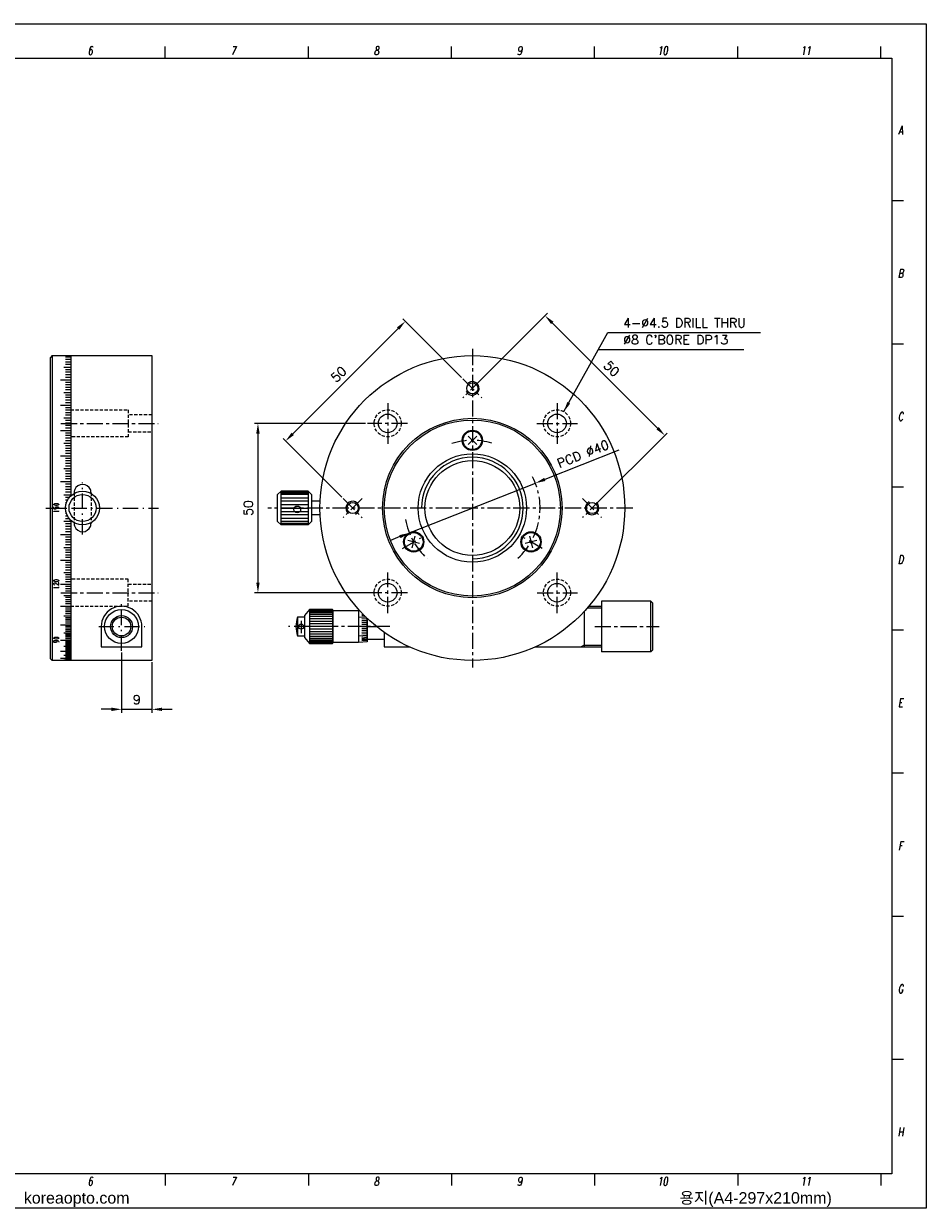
# Model space of a CAD drawing. Extents: x 0 to 488, y 0 to 350.
# Tile 3 of 3: x 222 to 488, y 0 to 350. Entities that reach past the tile are written whole.
import ezdxf
from ezdxf.enums import TextEntityAlignment as Align

# ---------------------------------------------------------------- set-up
doc = ezdxf.new("R2010")
doc.units = 0
doc.header["$LTSCALE"] = 0.15
doc.header["$MEASUREMENT"] = 0
for name, pattern in [('CENTER', [50.8, 31.75, -6.35, 6.35, -6.35]), ('DASHDOT', [50.5, 30, -9, 2.5, -9]), ('HIDDEN', [9.525, 6.35, -3.175])]:
    doc.linetypes.add(name, pattern=pattern)
doc.layers.get('0').update_dxf_attribs({"linetype": 'CONTINUOUS'})
doc.layers.get('DEFPOINTS').update_dxf_attribs({"linetype": 'CONTINUOUS'})
for name, color, linetype in [('1', 1, 'CENTER'), ('2', 2, 'HIDDEN'), ('3', 3, 'CONTINUOUS'), ('FORM', 7, 'CONTINUOUS'), ('PAPER', 2, 'CONTINUOUS'), ('W', 4, 'CONTINUOUS')]:
    doc.layers.add(name, color=color, linetype=linetype)
doc.styles.add('dim_style', font='romans.shx')
doc.styles.add('S', font='romans.shx', dxfattribs={"width": 0.7, "oblique": 10, "bigfont": 'bigfont.shx'})
doc.styles.add('SEACAD_arial_ttf', font='arial.ttf')
doc.styles.add('SEACAD_arial_ttfI', font='arial.ttf')
doc.styles.get("Standard").update_dxf_attribs({"font": 'romans.shx', "width": 0.7, "oblique": 10})
doc.dimstyles.get("Standard").update_dxf_attribs({"dimtxt": 0.18, "dimasz": 0.18, "dimexe": 0.18, "dimexo": 0.0625, "dimgap": 0.09, "dimtad": 0, "dimtih": 1, "dimtoh": 1, "dimdec": 4, "dimzin": 0, "dimdsep": 46, "dimtxsty": 'Standard', "dimcen": 0.09, "dimadec": 0, "dimazin": 0, "dimtfac": 1, "dimtdec": 4, "dimtofl": 0, "dimtmove": 0, "dimatfit": 3, "dimfxl": 0, "dimtolj": 1, "dimtzin": 0, "dimarcsym": 0})

# ---------------------------------------------------------------- blocks, each defined once
blk = doc.blocks.new('*D39')
at = {"color": 3, "lineweight": -2}
for p, q in [((351.17, 245.39), (333.85, 262.71)), ((332.44, 259.88), (301.33, 228.78)), ((315.82, 210.04), (298.5, 227.36))]:
    blk.add_line(p, q, dxfattribs=at)
at = {"color": 3}
for points in [[(332.09, 260.24), (332.79, 259.53), (334.56, 262)], [(300.98, 229.13), (301.69, 228.42), (299.21, 226.65)]]:
    blk.add_solid(points, dxfattribs=at)
at = {"layer": 'DEFPOINTS', "color": 0}
for p in [(351.53, 245.04), (299.21, 226.65), (316.18, 209.69)]:
    blk.add_point(p, dxfattribs=at)
at = {"color": 2, "insert": (314.87, 246.34), "char_height": 2.7, "attachment_point": 5, "rotation": 45, "style": 'dim_style'}
blk.add_mtext('\\A1;50', dxfattribs=at)
blk = doc.blocks.new('*D40')
at = {"color": 3, "lineweight": -2}
for p, q in [((354.71, 242.56), (376.52, 264.37)), ((377.94, 261.54), (409.04, 230.44)), ((390.06, 207.21), (411.87, 229.02))]:
    blk.add_line(p, q, dxfattribs=at)
at = {"color": 3}
for points in [[(378.29, 261.9), (377.58, 261.19), (375.81, 263.67)], [(409.4, 230.79), (408.69, 230.08), (411.16, 228.32)]]:
    blk.add_solid(points, dxfattribs=at)
at = {"layer": 'DEFPOINTS', "color": 0}
for p in [(354.36, 242.21), (411.16, 228.32), (389.71, 206.86)]:
    blk.add_point(p, dxfattribs=at)
at = {"color": 2, "insert": (395.5, 248.01), "char_height": 2.7, "attachment_point": 5, "rotation": 315, "style": 'dim_style'}
blk.add_mtext('\\A1;50', dxfattribs=at)
blk = doc.blocks.new('*D41')
at = {"color": 3, "lineweight": -2}
for p, q in [((322.78, 231.86), (290.05, 231.86)), ((291.05, 228.86), (291.05, 184.86)), ((323.28, 181.86), (290.05, 181.86))]:
    blk.add_line(p, q, dxfattribs=at)
at = {"color": 3}
for points in [[(290.55, 228.86), (291.55, 228.86), (291.05, 231.86)], [(290.55, 184.86), (291.55, 184.86), (291.05, 181.86)]]:
    blk.add_solid(points, dxfattribs=at)
at = {"layer": 'DEFPOINTS', "color": 0}
for p in [(323.28, 231.86), (291.05, 181.86), (323.78, 181.86)]:
    blk.add_point(p, dxfattribs=at)
at = {"color": 2, "insert": (288.2, 206.86), "char_height": 2.7, "attachment_point": 5, "rotation": 90, "style": 'dim_style'}
blk.add_mtext('\\A1;50', dxfattribs=at)
blk = doc.blocks.new('*D42')
at = {"color": 3, "lineweight": -2}
for p, q in [((397.59, 223.94), (375.75, 215.31)), ((335.76, 199.51), (372.96, 214.21)), ((332.97, 198.41), (330.18, 197.3))]:
    blk.add_line(p, q, dxfattribs=at)
at = {"color": 3}
for points in [[(375.56, 215.78), (375.93, 214.85), (372.96, 214.21)], [(332.78, 198.87), (333.15, 197.94), (335.76, 199.51)]]:
    blk.add_solid(points, dxfattribs=at)
at = {"layer": 'DEFPOINTS', "color": 0}
for p in [(372.96, 214.21), (335.76, 199.51)]:
    blk.add_point(p, dxfattribs=at)
at = {"color": 2, "insert": (387.02, 222.83), "char_height": 2.7, "attachment_point": 5, "rotation": 21.5607, "style": 'dim_style'}
blk.add_mtext('\\A1;PCD %%C40', dxfattribs=at)
blk = doc.blocks.new('*D43')
at = {"color": 3, "lineweight": -2}
for p, q in [((250.77, 164.16), (250.77, 146.42)), ((259.76, 161.36), (259.76, 146.42)), ((247.77, 147.42), (244.77, 147.42)), ((250.77, 147.42), (259.76, 147.42)), ((262.76, 147.42), (265.76, 147.42))]:
    blk.add_line(p, q, dxfattribs=at)
at = {"color": 3}
for points in [[(247.77, 147.92), (247.77, 146.92), (250.77, 147.42)], [(262.76, 147.92), (262.76, 146.92), (259.76, 147.42)]]:
    blk.add_solid(points, dxfattribs=at)
at = {"layer": 'DEFPOINTS', "color": 0}
for p in [(250.77, 164.66), (259.76, 161.86), (259.76, 147.42)]:
    blk.add_point(p, dxfattribs=at)
at = {"color": 2, "insert": (255.27, 150.27), "char_height": 2.7, "attachment_point": 5, "style": 'dim_style'}
blk.add_mtext('\\A1;9', dxfattribs=at)
blk = doc.blocks.new('erdftrgf45r')
at = {"layer": 'W'}
for p, q in [((34921.74, 9666.28), (35198.74, 9666.28)), ((34921.74, 9471.28), (34921.74, 9666.28)), ((35198.74, 9666.28), (35198.74, 9471.28)), ((35198.74, 9471.28), (34921.74, 9471.28))]:
    blk.add_line(p, q, dxfattribs=at)

msp = doc.modelspace()

# ---------------------------------------------------------------- linework, layer by layer
for p, q in [((392.51356, 179.35823), (392.51356, 164.35823)), ((407.05018, 179.35823), (392.51356, 179.35823)), ((407.55018, 178.85823), (407.05018, 179.35823)), ((407.55018, 178.85823), (407.55018, 164.85823)), ((306.26576, 176.85823), (304.76576, 175.10823)), ((304.76576, 175.10823), (304.76576, 168.60823)), ((306.26576, 176.85823), (306.26576, 166.85823)), ((313.01576, 176.85823), (306.26576, 176.85823)), ((313.01576, 176.61351), (306.26576, 176.61351)), ((313.01576, 176.31326), (306.26576, 176.31326)), ((313.01576, 175.90332), (306.26576, 175.90332)), ((313.01576, 175.39376), (306.26576, 175.39376)), ((313.01576, 176.85823), (313.01576, 166.85823)), ((313.26576, 176.60823), (313.01576, 176.85823)), ((313.26576, 167.10823), (313.26576, 176.60823)), ((313.26576, 176.60823), (320.76576, 176.60823)), ((320.76576, 176.60823), (320.76576, 167.10823)), ((320.76576, 176.60823), (321.06822, 176.57798)), ((322.16934, 175.41002), (321.76576, 175.44112)), ((322.59023, 174.98494), (321.76576, 175.04137)), ((387.35645, 176.26411), (387.35645, 165.85823)), ((388.76576, 177.85823), (392.51356, 177.85823)), ((304.76576, 174.60823), (302.76576, 174.60823)), ((302.76576, 174.60823), (302.76576, 169.10823)), ((313.01576, 174.79716), (306.26576, 174.79716)), ((313.01576, 174.12818), (306.26576, 174.12818)), ((313.01576, 173.40332), (306.26576, 173.40332)), ((313.01576, 172.6404), (306.26576, 172.6404)), ((313.01576, 171.85823), (306.26576, 171.85823)), ((323.06901, 174.51483), (320.76576, 174.65021)), ((323.26576, 171.85823), (320.76576, 171.85823)), ((323.26576, 174.02612), (321.76576, 174.09839)), ((323.26576, 173.51479), (321.76576, 173.57001)), ((323.26576, 172.97733), (321.76576, 173.01464)), ((323.26576, 172.42223), (321.76576, 172.44103)), ((323.26576, 168.00823), (323.26576, 174.32566)), ((323.26576, 174.32566), (323.26576, 167.35823)), ((302.76576, 169.10823), (304.76576, 169.10823)), ((304.76576, 168.60823), (306.26576, 166.85823)), ((313.01576, 171.07606), (306.26576, 171.07606)), ((313.01576, 170.31315), (306.26576, 170.31315)), ((313.01576, 169.58828), (306.26576, 169.58828)), ((313.01576, 168.9193), (306.26576, 168.9193)), ((313.01576, 168.3227), (306.26576, 168.3227)), ((323.26576, 169.2132), (320.76576, 169.06625)), ((323.26576, 171.29423), (321.76576, 171.27543)), ((323.26576, 170.73913), (321.76576, 170.70182)), ((323.26576, 170.20167), (321.76576, 170.14645)), ((323.26576, 169.69034), (321.76576, 169.61808)), ((323.26576, 168.77777), (321.76576, 168.67509)), ((323.26576, 168.39092), (321.76576, 168.27534)), ((323.26576, 168.05875), (321.76576, 167.93211)), ((328.35645, 168.00823), (323.26576, 168.00823)), ((328.35645, 170.1295), (328.35645, 165.85823)), ((313.01576, 167.81315), (306.26576, 167.81315)), ((313.01576, 167.4032), (306.26576, 167.4032)), ((313.01576, 167.10295), (306.26576, 167.10295)), ((306.26576, 166.85823), (313.01576, 166.85823)), ((313.01576, 166.85823), (313.26576, 167.10823)), ((320.76576, 167.10823), (313.26576, 167.10823)), ((323.26576, 167.35823), (320.76576, 167.10823)), ((323.26576, 167.78651), (321.76576, 167.65078)), ((328.35645, 165.85823), (335.80922, 165.85823)), ((372.85645, 165.85823), (392.51356, 165.85823)), ((407.55018, 164.85823), (407.05018, 164.35823)), ((407.05018, 164.35823), (392.51356, 164.35823))]:
    msp.add_line(p, q)
msp.add_lwpolyline([(-0.00008, 349.88855), (488.38998, 349.88855), (488.38998, 0.07283), (-0.00008, 0.07283)], close=True)
for centre, radius in [((354.35645, 206.85823), 45), ((329.35645, 231.85823), 2.75), ((379.35645, 231.85823), 2.75), ((354.35645, 206.85823), 26.5), ((354.35645, 206.85823), 26), ((354.35645, 206.85823), 16), ((354.35645, 206.85823), 14), ((329.35645, 181.85823), 2.75), ((379.35645, 181.85823), 2.75), ((303.76576, 171.85823), 0.75)]:
    msp.add_circle(centre, radius)
at = {"color": 2}
msp.add_circle((302.65932, 206.44985), 1, dxfattribs=at)
msp.add_arc((310.07826, 171.85823), 7.8125, 159.390307, 200.609693)
at = {"layer": '1'}
for p, q in [((354.35645, 253.85823), (354.35645, 159.77862)), ((351.52803, 245.03666), (357.18488, 239.3798)), ((357.18488, 245.03666), (351.52803, 239.3798)), ((329.35645, 237.85823), (329.35645, 225.85823)), ((379.35645, 237.85823), (379.35645, 225.85823)), ((232.87507, 231.85823), (261.62637, 231.85823)), ((335.23794, 231.85823), (323.35645, 231.85823)), ((373.35645, 231.85823), (385.35645, 231.85823)), ((401.69019, 206.85823), (294.00604, 206.85823)), ((316.17803, 209.68666), (321.83488, 204.0298)), ((321.83488, 209.68666), (316.17803, 204.0298)), ((392.53488, 209.68666), (386.87803, 204.0298)), ((386.87803, 209.68666), (392.53488, 204.0298)), ((329.35645, 175.85823), (329.35645, 187.85823)), ((379.35645, 175.85823), (379.35645, 187.85823)), ((232.87507, 181.85823), (261.62637, 181.85823)), ((335.23794, 181.85823), (323.35645, 181.85823)), ((373.47496, 181.85823), (385.35645, 181.85823)), ((329.95947, 171.85823), (313.01795, 171.85823)), ((390.51356, 171.85823), (409.55018, 171.85823))]:
    msp.add_line(p, q, dxfattribs=at)
at = {"layer": '1', "color": 7, "linetype": 'Continuous'}
for p, q in [((230.26449, 251.85823), (229.76449, 251.35823)), ((229.76449, 162.35823), (229.76449, 251.35823)), ((230.26449, 251.85823), (230.26449, 161.85823)), ((230.26449, 251.85823), (235.76449, 251.85823)), ((233.76449, 248.45748), (235.76449, 248.45748)), ((235.76449, 251.46119), (234.26449, 251.46119)), ((235.76449, 250.71639), (234.26449, 250.71639)), ((235.76449, 249.96735), (234.26449, 249.96735)), ((235.76449, 249.2143), (234.26449, 249.2143)), ((235.76449, 251.85823), (235.76449, 210.42894)), ((235.76449, 251.85823), (259.76449, 251.85823)), ((259.76449, 251.85823), (259.76449, 161.85823)), ((235.76449, 247.70066), (234.26449, 247.70066)), ((235.76449, 246.94761), (234.26449, 246.94761)), ((235.76449, 246.19857), (234.26449, 246.19857)), ((235.76449, 245.45377), (234.26449, 245.45377)), ((232.76449, 244.71343), (235.76449, 244.71343)), ((235.76449, 243.97309), (234.26449, 243.97309)), ((235.76449, 243.22829), (234.26449, 243.22829)), ((235.76449, 242.47925), (234.26449, 242.47925)), ((235.76449, 241.72621), (234.26449, 241.72621)), ((233.76449, 240.96938), (235.76449, 240.96938)), ((235.76449, 240.21256), (234.26449, 240.21256)), ((235.76449, 239.45951), (234.26449, 239.45951)), ((235.76449, 238.71047), (234.26449, 238.71047)), ((235.76449, 237.96567), (234.26449, 237.96567)), ((232.76449, 237.22533), (235.76449, 237.22533)), ((235.76449, 236.48968), (234.26449, 236.48968)), ((235.76449, 235.75894), (234.26449, 235.75894)), ((235.76449, 234.99115), (234.26449, 234.99115)), ((233.76449, 233.48128), (235.76449, 233.48128)), ((235.76449, 234.23811), (234.26449, 234.23811)), ((235.76449, 232.72446), (234.26449, 232.72446)), ((235.76449, 231.97141), (234.26449, 231.97141)), ((235.76449, 231.20363), (234.26449, 231.20363)), ((232.76449, 229.73723), (235.76449, 229.73723)), ((235.76449, 230.47289), (234.26449, 230.47289)), ((235.76449, 229.00158), (234.26449, 229.00158)), ((235.76449, 228.27084), (234.26449, 228.27084)), ((235.76449, 227.50306), (234.26449, 227.50306)), ((353.08366, 228.13102), (355.62925, 225.58544)), ((353.08366, 225.58544), (355.62925, 228.13102)), ((233.76449, 225.99319), (235.76449, 225.99319)), ((235.76449, 226.75001), (234.26449, 226.75001)), ((235.76449, 225.23636), (234.26449, 225.23636)), ((235.76449, 224.48332), (234.26449, 224.48332)), ((232.76449, 222.24914), (235.76449, 222.24914)), ((235.76449, 223.71553), (234.26449, 223.71553)), ((235.76449, 222.98479), (234.26449, 222.98479)), ((235.76449, 221.5088), (234.26449, 221.5088)), ((235.76449, 220.764), (234.26449, 220.764)), ((233.76449, 218.50509), (235.76449, 218.50509)), ((235.76449, 220.01496), (234.26449, 220.01496)), ((235.76449, 219.26191), (234.26449, 219.26191)), ((235.76449, 217.74472), (234.26449, 217.74472)), ((235.76449, 216.98103), (234.26449, 216.98103)), ((232.76449, 214.6724), (235.76449, 214.6724)), ((235.76449, 216.21426), (234.26449, 216.21426)), ((235.76449, 215.44464), (234.26449, 215.44464)), ((235.76449, 213.89778), (234.26449, 213.89778)), ((233.76449, 210.78024), (235.76449, 210.78024)), ((235.76449, 213.12102), (234.26449, 213.12102)), ((235.76449, 212.34235), (234.26449, 212.34235)), ((235.76449, 211.56201), (234.26449, 211.56201)), ((235.37265, 209.99727), (234.26449, 209.99727)), ((296.85645, 210.85823), (297.85645, 211.85823)), ((296.85645, 202.85823), (296.85645, 210.85823)), ((297.85645, 201.85823), (297.85645, 211.85823)), ((305.85645, 211.85823), (297.85645, 211.85823)), ((305.85645, 211.65823), (297.85645, 211.65823)), ((297.85645, 211.35823), (305.85645, 211.35823)), ((305.85645, 210.85823), (297.85645, 210.85823)), ((305.85645, 211.85823), (305.85645, 201.85823)), ((305.85645, 211.85823), (306.85645, 210.85823)), ((306.85645, 210.85823), (306.85645, 202.85823)), ((230.76449, 207.98323), (230.82699, 208.04573)), ((230.76449, 207.85823), (230.76449, 207.98323)), ((230.82699, 207.79573), (230.76449, 207.85823)), ((230.76449, 206.60823), (230.76449, 207.17073)), ((230.76449, 206.60823), (231.51449, 206.60823)), ((230.82699, 208.04573), (231.07699, 208.17073)), ((231.07699, 207.67073), (230.82699, 207.79573)), ((231.07699, 208.17073), (231.32699, 208.23323)), ((231.32699, 207.60823), (231.07699, 207.67073)), ((231.32699, 208.23323), (231.70199, 208.23323)), ((231.70199, 207.60823), (231.32699, 207.60823)), ((231.32699, 207.04573), (231.38949, 207.17073)), ((231.32699, 206.85823), (231.32699, 207.04573)), ((231.38949, 206.73323), (231.32699, 206.85823)), ((231.38949, 207.17073), (231.57699, 207.23323)), ((231.51449, 206.60823), (231.38949, 206.73323)), ((231.57699, 207.23323), (231.95199, 207.23323)), ((231.70199, 208.23323), (231.95199, 208.17073)), ((231.95199, 207.67073), (231.70199, 207.60823)), ((231.95199, 208.17073), (232.20199, 208.04573)), ((232.20199, 207.79573), (231.95199, 207.67073)), ((231.95199, 207.23323), (232.13949, 207.10823)), ((232.13949, 207.10823), (232.26449, 206.92073)), ((232.20199, 208.04573), (232.26449, 207.98323)), ((232.26449, 207.85823), (232.20199, 207.79573)), ((232.26449, 207.98323), (232.26449, 207.85823)), ((232.26449, 206.92073), (232.26449, 206.60823)), ((232.76449, 206.85823), (234.26449, 206.85823)), ((234.85388, 209.21335), (234.26449, 209.21335)), ((234.51753, 208.42871), (234.26449, 208.42871)), ((234.32655, 207.64359), (234.26449, 207.64359)), ((297.85645, 209.85823), (305.85645, 209.85823)), ((305.85645, 208.85823), (297.85645, 208.85823)), ((297.85645, 207.85823), (305.85645, 207.85823)), ((297.85645, 206.85823), (305.85645, 206.85823)), ((309.40092, 208.85823), (306.85645, 208.85823)), ((230.76449, 205.92073), (232.26449, 205.92073)), ((230.88949, 205.73323), (230.76449, 205.92073)), ((232.26449, 205.79573), (232.26449, 206.04573)), ((233.76449, 202.93622), (235.76449, 202.93622)), ((234.32655, 206.07287), (234.26449, 206.07287)), ((234.51753, 205.28775), (234.26449, 205.28775)), ((234.85388, 204.50311), (234.26449, 204.50311)), ((235.37265, 203.71919), (234.26449, 203.71919)), ((235.76449, 203.28752), (235.76449, 161.85823)), ((297.85645, 205.85823), (305.85645, 205.85823)), ((305.85645, 204.85823), (297.85645, 204.85823)), ((297.85645, 203.85823), (305.85645, 203.85823)), ((309.40092, 204.85823), (306.85645, 204.85823)), ((235.76449, 202.15445), (234.26449, 202.15445)), ((235.76449, 201.37411), (234.26449, 201.37411)), ((235.76449, 200.59544), (234.26449, 200.59544)), ((235.76449, 199.81868), (234.26449, 199.81868)), ((297.85645, 201.85823), (296.85645, 202.85823)), ((305.85645, 202.85823), (297.85645, 202.85823)), ((297.85645, 202.35823), (305.85645, 202.35823)), ((305.85645, 202.05823), (297.85645, 202.05823)), ((305.85645, 201.85823), (297.85645, 201.85823)), ((306.85645, 202.85823), (305.85645, 201.85823)), ((232.76449, 199.04406), (235.76449, 199.04406)), ((235.76449, 198.27183), (234.26449, 198.27183)), ((235.76449, 197.5022), (234.26449, 197.5022)), ((235.76449, 196.73543), (234.26449, 196.73543)), ((235.76449, 195.97175), (234.26449, 195.97175)), ((338.77461, 196.39236), (335.29728, 197.3241)), ((336.57007, 195.11956), (337.50182, 198.5969)), ((373.41563, 197.3241), (369.9383, 196.39236)), ((371.21109, 198.5969), (372.14284, 195.11956)), ((233.76449, 195.21137), (235.76449, 195.21137)), ((235.76449, 194.45455), (234.26449, 194.45455)), ((235.76449, 193.7015), (234.26449, 193.7015)), ((235.76449, 192.95247), (234.26449, 192.95247)), ((232.76449, 191.46732), (235.76449, 191.46732)), ((235.76449, 192.20766), (234.26449, 192.20766)), ((235.76449, 190.73167), (234.26449, 190.73167)), ((235.76449, 190.00093), (234.26449, 190.00093)), ((235.76449, 189.27533), (234.26449, 189.27533)), ((230.76449, 185.48323), (230.82699, 185.54573)), ((230.76449, 185.35823), (230.76449, 185.48323)), ((230.82699, 185.54573), (231.07699, 185.67073)), ((231.07699, 185.67073), (231.32699, 185.73323)), ((231.32699, 185.73323), (231.70199, 185.73323)), ((231.70199, 185.73323), (231.95199, 185.67073)), ((231.95199, 185.67073), (232.20199, 185.54573)), ((232.20199, 185.54573), (232.26449, 185.48323)), ((232.26449, 185.48323), (232.26449, 185.35823)), ((233.76449, 187.84041), (235.76449, 187.84041)), ((235.76449, 188.55508), (234.26449, 188.55508)), ((235.76449, 187.13153), (234.26449, 187.13153)), ((235.76449, 186.42866), (234.26449, 186.42866)), ((235.76449, 185.73201), (234.26449, 185.73201)), ((230.82699, 185.29573), (230.76449, 185.35823)), ((230.76449, 184.54573), (230.82699, 184.67073)), ((230.76449, 184.35823), (230.76449, 184.54573)), ((230.88949, 184.17073), (230.76449, 184.35823)), ((230.88949, 183.23323), (230.76449, 183.42073)), ((230.76449, 183.42073), (232.26449, 183.42073)), ((231.07699, 185.17073), (230.82699, 185.29573)), ((230.82699, 184.67073), (231.01449, 184.73323)), ((231.20199, 184.10823), (230.88949, 184.17073)), ((231.01449, 184.73323), (231.20199, 184.73323)), ((231.32699, 185.10823), (231.07699, 185.17073)), ((231.20199, 184.73323), (231.38949, 184.67073)), ((231.70199, 185.10823), (231.32699, 185.10823)), ((231.38949, 184.67073), (232.26449, 184.10823)), ((231.95199, 185.17073), (231.70199, 185.10823)), ((232.20199, 185.29573), (231.95199, 185.17073)), ((232.26449, 184.73323), (232.07699, 184.73323)), ((232.26449, 185.35823), (232.20199, 185.29573)), ((232.26449, 184.10823), (232.26449, 184.73323)), ((232.26449, 183.29573), (232.26449, 183.54573)), ((232.76449, 184.35823), (235.76449, 184.35823)), ((235.76449, 185.0418), (234.26449, 185.0418)), ((235.76449, 183.68152), (234.26449, 183.68152)), ((235.76449, 183.01186), (234.26449, 183.01186)), ((235.76449, 182.34947), (234.26449, 182.34947)), ((233.76449, 181.04729), (235.76449, 181.04729)), ((235.76449, 181.69455), (234.26449, 181.69455)), ((235.76449, 180.40789), (234.26449, 180.40789)), ((235.76449, 179.77655), (234.26449, 179.77655)), ((235.76449, 179.15346), (234.26449, 179.15346)), ((235.76449, 178.53881), (234.26449, 178.53881)), ((232.76449, 177.93279), (235.76449, 177.93279)), ((233.76449, 175.03843), (235.76449, 175.03843)), ((235.76449, 177.33557), (234.26449, 177.33557)), ((235.76449, 176.74735), (234.26449, 176.74735)), ((235.76449, 176.1683), (234.26449, 176.1683)), ((235.76449, 175.5986), (234.26449, 175.5986)), ((232.76449, 172.38623), (235.76449, 172.38623)), ((235.76449, 174.48794), (234.26449, 174.48794)), ((235.76449, 173.94731), (234.26449, 173.94731)), ((235.76449, 173.41671), (234.26449, 173.41671)), ((235.76449, 172.8963), (234.26449, 172.8963)), ((235.76449, 171.88666), (234.26449, 171.88666)), ((244.76894, 171.85823), (244.76894, 165.85823)), ((256.76894, 165.85823), (256.76894, 171.85823)), ((323.26576, 171.85823), (326.07218, 171.85823)), ((230.76449, 168.51209), (230.82699, 168.57459)), ((230.76449, 168.38709), (230.76449, 168.51209)), ((230.82699, 168.32459), (230.76449, 168.38709)), ((230.82699, 168.57459), (231.07699, 168.69959)), ((231.07699, 168.19959), (230.82699, 168.32459)), ((231.07699, 168.69959), (231.32699, 168.76209)), ((231.32699, 168.13709), (231.07699, 168.19959)), ((231.32699, 168.76209), (231.70199, 168.76209)), ((231.70199, 168.13709), (231.32699, 168.13709)), ((231.70199, 168.76209), (231.95199, 168.69959)), ((231.95199, 168.19959), (231.70199, 168.13709)), ((231.95199, 168.69959), (232.20199, 168.57459)), ((232.20199, 168.32459), (231.95199, 168.19959)), ((232.20199, 168.57459), (232.26449, 168.51209)), ((232.26449, 168.38709), (232.20199, 168.32459)), ((232.26449, 168.51209), (232.26449, 168.38709)), ((233.76449, 169.99639), (235.76449, 169.99639)), ((235.76449, 171.39775), (234.26449, 171.39775)), ((235.76449, 170.91963), (234.26449, 170.91963)), ((235.76449, 170.45247), (234.26449, 170.45247)), ((235.76449, 169.55154), (234.26449, 169.55154)), ((235.76449, 169.11805), (234.26449, 169.11805)), ((235.76449, 168.69607), (234.26449, 168.69607)), ((235.76449, 168.2857), (234.26449, 168.2857)), ((230.76449, 167.51209), (230.82699, 167.63709)), ((230.76449, 167.38709), (230.76449, 167.51209)), ((230.82699, 167.26209), (230.76449, 167.38709)), ((230.82699, 167.63709), (230.88949, 167.69959)), ((230.88949, 167.19959), (230.82699, 167.26209)), ((230.88949, 167.69959), (231.07699, 167.76209)), ((231.07699, 167.13709), (230.88949, 167.19959)), ((231.07699, 167.76209), (231.76449, 167.76209)), ((231.38949, 167.13709), (231.07699, 167.13709)), ((231.57699, 167.19959), (231.38949, 167.13709)), ((231.57699, 167.76209), (231.63949, 167.51209)), ((231.63949, 167.32459), (231.57699, 167.19959)), ((231.63949, 167.51209), (231.63949, 167.32459)), ((231.76449, 167.76209), (232.07699, 167.69959)), ((232.07699, 167.69959), (232.20199, 167.57459)), ((232.20199, 167.57459), (232.26449, 167.38709)), ((232.26449, 167.38709), (232.26449, 167.26209)), ((232.76449, 167.88709), (235.76449, 167.88709)), ((232.76449, 164.57206), (235.76449, 164.57206)), ((233.76449, 166.07438), (235.76449, 166.07438)), ((235.76449, 167.50034), (234.26449, 167.50034)), ((235.76449, 167.12559), (234.26449, 167.12559)), ((235.76449, 166.76294), (234.26449, 166.76294)), ((235.76449, 166.4125), (234.26449, 166.4125)), ((235.76449, 165.74868), (234.26449, 165.74868)), ((235.76449, 165.43551), (234.26449, 165.43551)), ((235.76449, 165.13496), (234.26449, 165.13496)), ((235.76449, 164.84711), (234.26449, 164.84711)), ((244.76894, 165.85823), (256.76894, 165.85823)), ((229.76449, 162.35823), (230.26449, 161.85823)), ((259.76449, 161.85823), (230.26449, 161.85823)), ((232.76449, 162.54188), (235.76449, 162.54188)), ((233.76449, 163.39157), (235.76449, 163.39157)), ((233.76449, 162.02947), (235.76449, 162.02947)), ((235.76449, 164.30989), (234.26449, 164.30989)), ((235.76449, 164.06069), (234.26449, 164.06069)), ((235.76449, 163.82452), (234.26449, 163.82452)), ((235.76449, 163.60145), (234.26449, 163.60145)), ((235.76449, 163.19492), (234.26449, 163.19492)), ((235.76449, 163.01158), (234.26449, 163.01158)), ((235.76449, 162.84159), (234.26449, 162.84159)), ((235.76449, 162.68501), (234.26449, 162.68501)), ((235.76449, 162.41226), (234.26449, 162.41226)), ((235.76449, 162.32242), (234.26449, 162.32242)), ((235.76449, 162.19365), (234.26449, 162.19365)), ((235.76449, 162.10475), (234.26449, 162.10475)), ((235.76449, 161.96785), (234.26449, 161.96785)), ((235.76449, 161.9199), (234.26449, 161.9199)), ((235.76449, 161.88564), (234.26449, 161.88564))]:
    msp.add_line(p, q, dxfattribs=at)
at = {"layer": '1', "color": 1, "linetype": 'DASHDOT'}
for p, q in [((239.26449, 199.03211), (239.26449, 214.45231)), ((228.43442, 206.85823), (261.70163, 206.85823)), ((333.73054, 194.94985), (340.2344, 198.70486)), ((374.98237, 194.94985), (368.47851, 198.70486)), ((250.76929, 164.65542), (250.76855, 179.64848)), ((244.02541, 171.85823), (257.64127, 171.85823)), ((306.26576, 171.85823), (299.54802, 171.85823)), ((303.76576, 173.59337), (303.76576, 169.94212))]:
    msp.add_line(p, q, dxfattribs=at)
at = {"layer": '1', "color": 7, "linetype": 'Continuous'}
for centre, radius in [((354.35645, 242.20823), 1.65), ((354.35645, 226.85823), 3), ((354.35645, 226.85823), 2.75), ((239.26449, 206.85823), 5), ((239.26449, 206.85823), 4), ((319.00645, 206.85823), 1.65), ((389.70645, 206.85823), 1.65), ((337.03595, 196.85823), 3), ((337.03595, 196.85823), 2.75), ((371.67696, 196.85823), 3), ((371.67696, 196.85823), 2.75), ((250.76894, 171.85823), 5), ((250.76894, 171.85823), 3.25), ((250.76894, 171.85823), 2.75)]:
    msp.add_circle(centre, radius, dxfattribs=at)
at = {"layer": '1', "color": 1, "linetype": 'DASHDOT'}
msp.add_arc((354.35645, 206.85823), 20, 73.1766126, 109.805928, dxfattribs=at)
at = {"layer": '1', "color": 7, "linetype": 'Continuous'}
for centre, radius, start, end in [((239.26449, 211.35823), 2.5, 21.803748, 158.196252), ((239.26449, 211.35823), 2.5, 158.196252, 180), ((239.26449, 211.35823), 2.5, 0, 21.803748), ((239.26449, 202.35823), 2.5, 180, 201.803748), ((239.26449, 202.35823), 2.5, 201.803748, 338.196252), ((239.26449, 202.35823), 2.5, 338.196252, 0), ((250.76894, 171.85823), 6, 0, 180.000002), ((250.76894, 171.85823), 6, 270.000001, 270.002802)]:
    msp.add_arc(centre, radius, start, end, dxfattribs=at)
at = {"layer": '1'}
for start, end in [(312.340511, 27.477183), (189.753822, 228.23697)]:
    msp.add_arc((354.35645, 206.85823), 20, start, end, dxfattribs=at)
at = {"layer": '2'}
for p, q in [((235.76449, 235.85823), (252.76449, 235.85823)), ((252.76449, 235.85823), (252.76449, 227.85823)), ((259.76449, 234.35823), (252.76449, 234.35823)), ((252.76449, 227.85823), (235.76449, 227.85823)), ((252.76449, 229.35823), (259.76449, 229.35823)), ((236.76449, 211.35823), (236.76449, 202.35823)), ((241.76449, 211.35823), (241.76449, 202.35823)), ((252.76449, 185.85823), (235.76449, 185.85823)), ((252.76449, 177.85823), (252.76449, 185.85823)), ((252.76449, 184.35823), (259.76449, 184.35823)), ((259.76449, 179.35823), (252.76449, 179.35823)), ((235.76449, 177.85823), (252.76449, 177.85823))]:
    msp.add_line(p, q, dxfattribs=at)
at = {"layer": '2', "color": 2, "linetype": 'HIDDEN'}
for centre in [(329.35645, 231.85823), (379.35645, 231.85823), (329.35645, 181.85823), (379.35645, 181.85823)]:
    msp.add_circle(centre, 4, dxfattribs=at)
at = {"layer": '3'}
for p, q in [((391.61207, 253.70452), (434.48116, 253.70452)), ((407.05018, 164.35823), (407.05018, 179.35823)), ((388.33807, 177.35823), (392.51356, 177.35823)), ((387.35645, 166.35823), (386.49043, 165.85823)), ((387.35645, 166.35823), (392.51356, 166.35823))]:
    msp.add_line(p, q, dxfattribs=at)
for centre, radius, start, end in [((354.35645, 242.20823), 2, 205.3562316, 142.1711553), ((354.35645, 206.85823), 15, 270, 180), ((319.00645, 206.85823), 2, 295.3562316, 232.1711553), ((389.70645, 206.85823), 2, 115.3562316, 52.1711553)]:
    msp.add_arc(centre, radius, start, end, dxfattribs=at)
at = {"layer": 'FORM', "color": 7, "linetype": 'Continuous'}
msp.add_line((478.25039, 30.48949), (478.25039, 10.21242), dxfattribs=at)
at = {"layer": 'PAPER'}
for p, q in [((263.67696, 339.74896), (263.67696, 343.12946)), ((305.9332, 339.74896), (305.9332, 343.12946)), ((348.18944, 339.74896), (348.18944, 343.12946)), ((348.18944, 339.74896), (348.18944, 343.12946)), ((390.44569, 339.74896), (390.44569, 343.12946)), ((432.70193, 339.74896), (432.70193, 343.12946)), ((474.95817, 339.74896), (474.95817, 343.12946)), ((481.63089, 297.55486), (478.25039, 297.55486)), ((481.63089, 255.29862), (478.25039, 255.29862)), ((481.63089, 213.04238), (478.25039, 213.04238)), ((481.63089, 170.78614), (478.25039, 170.78614)), ((481.63089, 128.52989), (478.25039, 128.52989)), ((481.63089, 86.27365), (478.25039, 86.27365)), ((481.63089, 44.01741), (478.25039, 44.01741)), ((263.67696, 10.21242), (263.67696, 6.83192)), ((305.9332, 10.21242), (305.9332, 6.83192)), ((348.18944, 10.21242), (348.18944, 6.83192)), ((348.18944, 10.21242), (348.18944, 6.83192)), ((390.44569, 10.21242), (390.44569, 6.83192)), ((432.70193, 10.21242), (432.70193, 6.83192)), ((474.95817, 10.21242), (474.95817, 6.83192))]:
    msp.add_line(p, q, dxfattribs=at)

# ---------------------------------------------------------------- block references
at = {"xscale": 1.689930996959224, "yscale": 1.689930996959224, "zscale": 1.689930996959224}
msp.add_blockref('erdftrgf45r', (-59005.19892, -15995.59857), dxfattribs=at)

# ---------------------------------------------------------------- texts
at = {"color": 2, "char_height": 2.7, "attachment_point": 7, "style": 'dim_style'}
for s, insert in [('4-%%C4.5 DRILL THRU', (398.90162, 260.20452)), ("%%C8 C'BORE DP13", (398.90162, 255.20452))]:
    msp.add_mtext(s, dxfattribs=dict(at, insert=insert))
at = {"layer": 'FORM', "color": 7, "linetype": 'Continuous'}
for s, style, p in [('koreaopto.com', 'SEACAD_arial_ttfI', (221.91738, 4.8422)), ('용지(A4-297x210mm)', 'SEACAD_arial_ttf', (415.54961, 4.84024))]:
    msp.add_text(s, height=3.3795118, dxfattribs=dict(at, style=style)).set_placement(p, align=Align.TOP_LEFT)
at = {"layer": 'PAPER', "style": 'S', "oblique": 10, "width": 0.7}
for s, height, p in [('6', 2.53537, (241.51204, 341.9347)), ('7', 2.53537, (283.76828, 341.9347)), ('8', 2.53537, (326.02453, 341.9347)), ('9', 2.53537, (368.28077, 341.9347)), ('10', 2.535375, (410.53701, 341.9347)), ('11', 2.535375, (452.79325, 341.9347)), ('A', 2.53537, (480.78256, 318.42255)), ('B', 2.53537, (480.78256, 276.16631)), ('C', 2.53537, (480.78256, 233.91007)), ('D', 2.53537, (480.78256, 191.65383)), ('E', 2.53537, (480.78256, 149.39758)), ('F', 2.53537, (480.78256, 107.14134)), ('G', 2.53537, (480.78256, 64.8851)), ('H', 2.53537, (480.78256, 22.62886)), ('6', 2.53537, (241.51204, 8.02668)), ('7', 2.53537, (283.76828, 8.02668)), ('8', 2.53537, (326.02453, 8.02668)), ('9', 2.53537, (368.28077, 8.02668)), ('10', 2.535375, (410.53701, 8.02668)), ('11', 2.535375, (452.79325, 8.02668))]:
    msp.add_text(s, height=height, dxfattribs=at).set_placement(p, align=Align.MIDDLE)

# ---------------------------------------------------------------- dimensions: what is measured, and where the dimension line sits
for p1, p2, distance, picture, middle in [((351.52803, 245.03666), (316.17803, 209.68666), -23.99594, '*D39', (314.87008, 246.3446)), ((354.35645, 242.20823), (389.70645, 206.85823), 30.34616, '*D40', (395.50468, 248.00646))]:
    dim = msp.add_aligned_dim(p1=p1, p2=p2, distance=distance, text='50', dimstyle='Standard', override={"dimtxt": 2.7, "dimasz": 3, "dimexe": 1, "dimexo": 0.5, "dimgap": 1.5, "dimtad": 3, "dimtih": 0, "dimtoh": 0, "dimdec": 1, "dimzin": 8, "dimtxsty": 'dim_style', "dimcen": 2.5, "dimclrd": 3, "dimclre": 3, "dimclrt": 2, "dimtdec": 1, "dimtix": 1, "dimtofl": 1, "dimtzin": 1})
    dim.commit()
    dim.dimension.update_dxf_attribs({"geometry": picture, "text_midpoint": middle})
dim = msp.add_linear_dim(base=(291.04657, 181.85823), p1=(323.27818, 231.85823), p2=(323.77818, 181.85823), angle=90, dimstyle='Standard', override={"dimtxt": 2.7, "dimasz": 3, "dimexe": 1, "dimexo": 0.5, "dimgap": 1.5, "dimtad": 3, "dimtih": 0, "dimtoh": 0, "dimdec": 1, "dimzin": 8, "dimtxsty": 'dim_style', "dimcen": 2.5, "dimclrd": 3, "dimclre": 3, "dimclrt": 2, "dimtdec": 1, "dimtix": 1, "dimtofl": 1, "dimtzin": 1})
dim.commit()
dim.dimension.update_dxf_attribs({"geometry": '*D41', "text_midpoint": (288.19657, 206.85823)})
dim = msp.add_diameter_dim_2p(p1=(335.75588, 199.50848), p2=(372.95703, 214.20798), text='PCD %%C40', dimstyle='Standard', override={"dimtxt": 2.7, "dimasz": 3, "dimexe": 1, "dimexo": 0.5, "dimgap": 1.5, "dimtad": 3, "dimtih": 0, "dimtoh": 0, "dimdec": 1, "dimzin": 8, "dimtxsty": 'dim_style', "dimcen": 2.5, "dimclrd": 3, "dimclre": 3, "dimclrt": 2, "dimtdec": 1, "dimtix": 1, "dimtofl": 1, "dimtzin": 1})
dim.commit()
dim.dimension.update_dxf_attribs({"geometry": '*D42', "text_midpoint": (387.01601, 222.8276)})
dim = msp.add_linear_dim(base=(259.76449, 147.41647), p1=(250.76929, 164.65542), p2=(259.76449, 161.85823), text='9', dimstyle='Standard', override={"dimtxt": 2.7, "dimasz": 3, "dimexe": 1, "dimexo": 0.5, "dimgap": 1.5, "dimtad": 3, "dimtih": 0, "dimtoh": 0, "dimdec": 1, "dimzin": 8, "dimtxsty": 'dim_style', "dimcen": 2.5, "dimclrd": 3, "dimclre": 3, "dimclrt": 2, "dimtdec": 1, "dimtix": 1, "dimtofl": 1, "dimtzin": 1})
dim.commit()
dim.dimension.update_dxf_attribs({"geometry": '*D43', "text_midpoint": (255.26689, 150.26647)})

# ---------------------------------------------------------------- leaders
at = {"annotation_type": 0, "has_hookline": 1, "hookline_direction": 0, "text_width": 40.5}
msp.add_leader([(381.35645, 235.32233), (394.40162, 258.70452), (397.40162, 258.70452)], dimstyle='Standard', override={"dimtxt": 2.7, "dimasz": 3, "dimexe": 1, "dimexo": 0.5, "dimgap": 1.5, "dimtad": 1, "dimtih": 0, "dimtoh": 0, "dimzin": 8, "dimtxsty": 'dim_style', "dimcen": 2.5, "dimclrd": 3, "dimclre": 3, "dimclrt": 2, "dimtix": 1, "dimtofl": 1, "dimtzin": 1}, dxfattribs=at)

doc.saveas('drawing.dxf')
